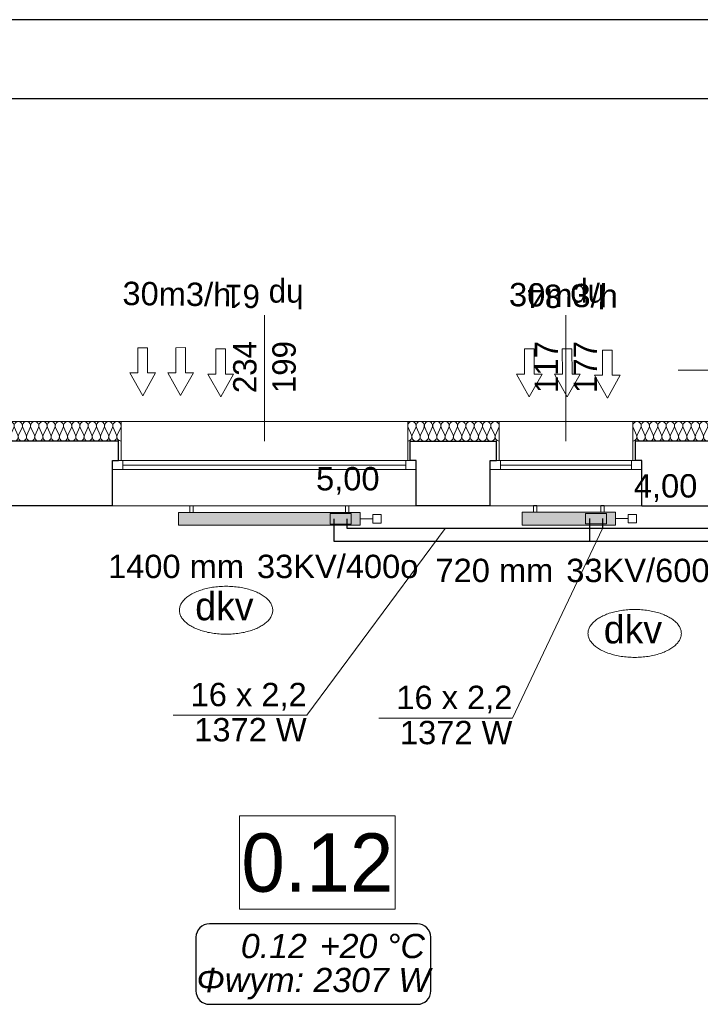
# Model space of a CAD drawing. Header units: millimetres. Extents: x -17429 to 155243, y -2908 to 188569.
# Tile 50 of 113: x 19908 to 25154, y 58753 to 66344. Entities that reach past the tile are written whole.
import ezdxf
from ezdxf.lldxf.tags import DXFTag

# ---------------------------------------------------------------- set-up
doc = ezdxf.new("R2010")
doc.units = ezdxf.units.MM
doc.header["$MEASUREMENT"] = 0
doc.layers.get('0').update_dxf_attribs({"lineweight": 5})
for name, color, linetype in [('#opisy', 7, 'Continuous'), ('#podkład', 252, 'Continuous'), ('_TABELA', 7, 'Continuous'), ('Arch ocieplenie', 252, 'Continuous'), ('IS_Armatura_podłączeniowa_grz._dolnozas.', 255, 'SOLID'), ('IS_Armatura_Therm', 7, 'SOLID'), ('IS_Grafika', 7, 'SOLID'), ('IS_Grzejniki_Plan_rzut', 7, 'SOLID'), ('IS_Opisy_działek_Therm', 7, 'SOLID'), ('IS_Powrót', 5, 'DASH'), ('IS_Text_Armatury_Therm', 7, 'Continuous'), ('IS_Text_Konstrukcji', 7, 'Continuous'), ('IS_Text_Odbiornikow_Therm', 7, 'Continuous'), ('IS_Zasilanie', 1, 'SOLID')]:
    doc.layers.add(name, color=color, linetype=linetype)
doc.layers.add('arch izolacje_Nr_Pióra__3', color=7, linetype='Continuous', lineweight=13, true_color=0xff6600)
doc.layers.add('Arch ocieplenie_Nr_Pióra__22', color=7, linetype='Continuous', lineweight=9, true_color=0x7f7f7f)
for name, color, linetype, lineweight in [('Arch opisy_Nr_Pióra__1', 252, 'Continuous', 25), ('Arch opisy_Nr_Pióra__21', 252, 'Continuous', 13), ('INWENT OPISY_Nr_Pióra__21', 252, 'Continuous', 13), ('INWENT. OKNA_Nr_Pióra__5', 7, 'Continuous', 13), ('INWENT.ŚCIANY_Nr_Pióra__1', 252, 'Continuous', 25), ('INWENT.ŚCIANY_Nr_Pióra__21', 7, 'Continuous', 13)]:
    doc.layers.add(name, color=color, linetype=linetype, lineweight=lineweight)
doc.styles.add('ARIAL', font='arial.ttf', dxfattribs={"width": 0.75})
doc.styles.add('GENERATED_STYLE_2', font='txt')
doc.styles.add('GENERATED_STYLE_3', font='txt')
doc.styles.add('MtXpl_Arial', font='txt', dxfattribs={"height": 0.2})
doc.styles.get("Standard").update_dxf_attribs({"font": 'arial.ttf', "bigfont": 'BIGFONT.SHX'})
tags = doc.linetypes.add('DASH', pattern=[15, 10, -5]).pattern_tags.tags
tags[6:7] = [DXFTag(74, 4), DXFTag(75, 0), DXFTag(340, '0'), DXFTag(46, 0.0), DXFTag(50, 0.0), DXFTag(44, 0.0), DXFTag(45, 0.0)]
tags[4:5] = [DXFTag(74, 4), DXFTag(75, 0), DXFTag(340, '0'), DXFTag(46, 0.0), DXFTag(50, 0.0), DXFTag(44, 0.0), DXFTag(45, 0.0)]
tags = doc.linetypes.add('SOLID', pattern=[10, 10, 0]).pattern_tags.tags
tags[6:7] = [DXFTag(74, 4), DXFTag(75, 0), DXFTag(340, '0'), DXFTag(46, 0.0), DXFTag(50, 0.0), DXFTag(44, 0.0), DXFTag(45, 0.0)]
tags[4:5] = [DXFTag(74, 4), DXFTag(75, 0), DXFTag(340, '0'), DXFTag(46, 0.0), DXFTag(50, 0.0), DXFTag(44, 0.0), DXFTag(45, 0.0)]

# ---------------------------------------------------------------- blocks, each defined once
blk = doc.blocks.new('Izolacja cieplna 14_9', base_point=(20689.1, 63095.9))
at = {"layer": 'Arch ocieplenie_Nr_Pióra__22', "linetype": 'Continuous'}
for p, q in [((17233.1, 63140.6), (17206.7, 63201.2)), ((17264.8, 63201.2), (17238.4, 63140.6)), ((17296.5, 63140.6), (17270.1, 63201.2)), ((17328.1, 63201.2), (17301.8, 63140.6)), ((17359.8, 63140.6), (17333.5, 63201.2)), ((17391.5, 63201.2), (17365.1, 63140.6)), ((17423.2, 63140.6), (17396.8, 63201.2)), ((17454.9, 63201.2), (17428.5, 63140.6)), ((17486.5, 63140.6), (17460.2, 63201.2)), ((17518.2, 63201.2), (17491.9, 63140.6)), ((17549.9, 63140.6), (17523.6, 63201.2)), ((17581.6, 63201.2), (17555.2, 63140.6)), ((17613.3, 63140.6), (17586.9, 63201.2)), ((17645, 63201.2), (17618.6, 63140.6)), ((17676.6, 63140.6), (17650.3, 63201.2)), ((17708.3, 63201.2), (17682, 63140.6)), ((17740, 63140.6), (17713.6, 63201.2)), ((17771.7, 63201.2), (17745.3, 63140.6)), ((17803.4, 63140.6), (17777, 63201.2)), ((17835, 63201.2), (17808.7, 63140.6)), ((17866.7, 63140.6), (17840.4, 63201.2)), ((17898.4, 63201.2), (17872, 63140.6)), ((17930.1, 63140.6), (17903.7, 63201.2)), ((17961.8, 63201.2), (17935.4, 63140.6)), ((17993.5, 63140.6), (17967.1, 63201.2)), ((18025.1, 63201.2), (17998.8, 63140.6)), ((18056.8, 63140.6), (18030.5, 63201.2)), ((18088.5, 63201.2), (18062.1, 63140.6)), ((18120.2, 63140.6), (18093.8, 63201.2)), ((18151.9, 63201.2), (18125.5, 63140.6)), ((18183.5, 63140.6), (18157.2, 63201.2)), ((18215.2, 63201.2), (18188.9, 63140.6)), ((18246.9, 63140.6), (18220.6, 63201.2)), ((18278.6, 63201.2), (18252.2, 63140.6)), ((18310.3, 63140.6), (18283.9, 63201.2)), ((18342, 63201.2), (18315.6, 63140.6)), ((18373.6, 63140.6), (18347.3, 63201.2)), ((18405.3, 63201.2), (18379, 63140.6)), ((18437, 63140.6), (18410.6, 63201.2)), ((18468.7, 63201.2), (18442.3, 63140.6)), ((18500.4, 63140.6), (18474, 63201.2)), ((18532, 63201.2), (18505.7, 63140.6)), ((18563.7, 63140.6), (18537.4, 63201.2)), ((18595.4, 63201.2), (18569, 63140.6)), ((18627.1, 63140.6), (18600.7, 63201.2)), ((18658.8, 63201.2), (18632.4, 63140.6)), ((18690.5, 63140.6), (18664.1, 63201.2)), ((18722.1, 63201.2), (18695.8, 63140.6)), ((18753.8, 63140.6), (18727.5, 63201.2)), ((18785.5, 63201.2), (18759.1, 63140.6)), ((18817.2, 63140.6), (18790.8, 63201.2)), ((18848.9, 63201.2), (18822.5, 63140.6)), ((18880.5, 63140.6), (18854.2, 63201.2)), ((18912.2, 63201.2), (18885.9, 63140.6)), ((18943.9, 63140.6), (18917.6, 63201.2)), ((18975.6, 63201.2), (18949.2, 63140.6)), ((19007.3, 63140.6), (18980.9, 63201.2)), ((19039, 63201.2), (19012.6, 63140.6)), ((19070.6, 63140.6), (19044.3, 63201.2)), ((19102.3, 63201.2), (19076, 63140.6)), ((19134, 63140.6), (19107.6, 63201.2)), ((19165.7, 63201.2), (19139.3, 63140.6)), ((19197.4, 63140.6), (19171, 63201.2)), ((19229, 63201.2), (19202.7, 63140.6)), ((19260.7, 63140.6), (19234.4, 63201.2)), ((19292.4, 63201.2), (19266, 63140.6)), ((19324.1, 63140.6), (19297.7, 63201.2)), ((19355.8, 63201.2), (19329.4, 63140.6)), ((19387.5, 63140.6), (19361.1, 63201.2)), ((19419.1, 63201.2), (19392.8, 63140.6)), ((19450.8, 63140.6), (19424.5, 63201.2)), ((19482.5, 63201.2), (19456.1, 63140.6)), ((19514.2, 63140.6), (19487.8, 63201.2)), ((19545.9, 63201.2), (19519.5, 63140.6)), ((19577.5, 63140.6), (19551.2, 63201.2)), ((19609.2, 63201.2), (19582.9, 63140.6)), ((19640.9, 63140.6), (19614.6, 63201.2)), ((19672.6, 63201.2), (19646.2, 63140.6)), ((19704.3, 63140.6), (19677.9, 63201.2)), ((19736, 63201.2), (19709.6, 63140.6)), ((19767.6, 63140.6), (19741.3, 63201.2)), ((19799.3, 63201.2), (19773, 63140.6)), ((19831, 63140.6), (19804.6, 63201.2)), ((19862.7, 63201.2), (19836.3, 63140.6)), ((19894.4, 63140.6), (19868, 63201.2)), ((19926, 63201.2), (19899.7, 63140.6)), ((19957.7, 63140.6), (19931.4, 63201.2)), ((19989.4, 63201.2), (19963, 63140.6)), ((20021.1, 63140.6), (19994.7, 63201.2)), ((20052.8, 63201.2), (20026.4, 63140.6)), ((20084.5, 63140.6), (20058.1, 63201.2)), ((20116.1, 63201.2), (20089.8, 63140.6)), ((20147.8, 63140.6), (20121.5, 63201.2)), ((20179.5, 63201.2), (20153.1, 63140.6)), ((20211.2, 63140.6), (20184.8, 63201.2)), ((20242.9, 63201.2), (20216.5, 63140.6)), ((20274.5, 63140.6), (20248.2, 63201.2)), ((20306.2, 63201.2), (20279.9, 63140.6)), ((20337.9, 63140.6), (20311.6, 63201.2)), ((20369.6, 63201.2), (20343.2, 63140.6)), ((20401.3, 63140.6), (20374.9, 63201.2)), ((20433, 63201.2), (20406.6, 63140.6)), ((20464.6, 63140.6), (20438.3, 63201.2)), ((20496.3, 63201.2), (20470, 63140.6)), ((20528, 63140.6), (20501.6, 63201.2)), ((20559.7, 63201.2), (20533.3, 63140.6)), ((20591.4, 63140.6), (20565, 63201.2)), ((20623, 63201.2), (20596.7, 63140.6)), ((20654.7, 63140.6), (20628.4, 63201.2)), ((20686.4, 63201.2), (20660, 63140.6))]:
    blk.add_line(p, q, dxfattribs=at)
for centre, start_param, end_param in [((17235.8, 63214), 1.158003, 5.125183), ((17299.1, 63214), 1.158003, 5.125183), ((17362.5, 63214), 1.158003, 5.125183), ((17425.8, 63214), 1.158003, 5.125183), ((17489.2, 63214), 1.158003, 5.125183), ((17552.6, 63214), 1.158003, 5.125183), ((17615.9, 63214), 1.158003, 5.125183), ((17679.3, 63214), 1.158003, 5.125183), ((17742.7, 63214), 1.158003, 5.125183), ((17806, 63214), 1.158003, 5.125183), ((17869.4, 63214), 1.158003, 5.125183), ((17932.8, 63214), 1.158003, 5.125183), ((17996.1, 63214), 1.158003, 5.125183), ((18059.5, 63214), 1.158003, 5.125183), ((18122.8, 63214), 1.158003, 5.125183), ((18186.2, 63214), 1.158003, 5.125183), ((18249.6, 63214), 1.158003, 5.125183), ((18312.9, 63214), 1.158003, 5.125183), ((18376.3, 63214), 1.158003, 5.125183), ((18439.7, 63214), 1.158003, 5.125183), ((18503, 63214), 1.158003, 5.125183), ((18566.4, 63214), 1.158003, 5.125183), ((18629.8, 63214), 1.158003, 5.125183), ((18693.1, 63214), 1.158003, 5.125183), ((18756.5, 63214), 1.158003, 5.125183), ((18819.8, 63214), 1.158003, 5.125183), ((18883.2, 63214), 1.158003, 5.125183), ((18946.6, 63214), 1.158003, 5.125183), ((19009.9, 63214), 1.158003, 5.125183), ((19073.3, 63214), 1.158003, 5.125183), ((19136.7, 63214), 1.158003, 5.125183), ((19200, 63214), 1.158003, 5.125183), ((19263.4, 63214), 1.158003, 5.125183), ((19326.8, 63214), 1.158003, 5.125183), ((19390.1, 63214), 1.158003, 5.125183), ((19453.5, 63214), 1.158003, 5.125183), ((19516.8, 63214), 1.158003, 5.125183), ((19580.2, 63214), 1.158003, 5.125183), ((19643.6, 63214), 1.158003, 5.125183), ((19706.9, 63214), 1.158003, 5.125183), ((19770.3, 63214), 1.158003, 5.125183), ((19833.7, 63214), 1.158003, 5.125183), ((19897, 63214), 1.158003, 5.125183), ((19960.4, 63214), 1.158003, 5.125183), ((20023.8, 63214), 1.158003, 5.125183), ((20087.1, 63214), 1.158003, 5.125183), ((20150.5, 63214), 1.158003, 5.125183), ((20213.8, 63214), 1.158003, 5.125183), ((20277.2, 63214), 1.158003, 5.125183), ((20340.6, 63214), 1.158003, 5.125183), ((20403.9, 63214), 1.158003, 5.125183), ((20467.3, 63214), 1.158003, 5.125183), ((20530.7, 63214), 1.158003, 5.125183), ((20594, 63214), 1.158003, 5.125183), ((20657.4, 63214), 1.158003, 5.125183), ((17204.1, 63127.8), 6.283185, 8.266774), ((17267.4, 63127.8), 4.299595, 8.266774), ((17330.8, 63127.8), 4.299595, 8.266774), ((17394.2, 63127.8), 4.299595, 8.266774), ((17457.5, 63127.8), 4.299595, 8.266774), ((17520.9, 63127.8), 4.299595, 8.266774), ((17584.3, 63127.8), 4.299595, 8.266774), ((17647.6, 63127.8), 4.299595, 8.266774), ((17711, 63127.8), 4.299595, 8.266774), ((17774.3, 63127.8), 4.299595, 8.266774), ((17837.7, 63127.8), 4.299595, 8.266774), ((17901.1, 63127.8), 4.299595, 8.266774), ((17964.4, 63127.8), 4.299595, 8.266774), ((18027.8, 63127.8), 4.299595, 8.266774), ((18091.2, 63127.8), 4.299595, 8.266774), ((18154.5, 63127.8), 4.299595, 8.266774), ((18217.9, 63127.8), 4.299595, 8.266774), ((18281.3, 63127.8), 4.299595, 8.266774), ((18344.6, 63127.8), 4.299595, 8.266774), ((18408, 63127.8), 4.299595, 8.266774), ((18471.3, 63127.8), 4.299595, 8.266774), ((18534.7, 63127.8), 4.299595, 8.266774), ((18598.1, 63127.8), 4.299595, 8.266774), ((18661.4, 63127.8), 4.299595, 8.266774), ((18724.8, 63127.8), 4.299595, 8.266774), ((18788.2, 63127.8), 4.299595, 8.266774), ((18851.5, 63127.8), 4.299595, 8.266774), ((18914.9, 63127.8), 4.299595, 8.266774), ((18978.3, 63127.8), 4.299595, 8.266774), ((19041.6, 63127.8), 4.299595, 8.266774), ((19105, 63127.8), 4.299595, 8.266774), ((19168.3, 63127.8), 4.299595, 8.266774), ((19231.7, 63127.8), 4.299595, 8.266774), ((19295.1, 63127.8), 4.299595, 8.266774), ((19358.4, 63127.8), 4.299595, 8.266774), ((19421.8, 63127.8), 4.299595, 8.266774), ((19485.2, 63127.8), 4.299595, 8.266774), ((19548.5, 63127.8), 4.299595, 8.266774), ((19611.9, 63127.8), 4.299595, 8.266774), ((19675.3, 63127.8), 4.299595, 8.266774), ((19738.6, 63127.8), 4.299595, 8.266774), ((19802, 63127.8), 4.299595, 8.266774), ((19865.3, 63127.8), 4.299595, 8.266774), ((19928.7, 63127.8), 4.299595, 8.266774), ((19992.1, 63127.8), 4.299595, 8.266774), ((20055.4, 63127.8), 4.299595, 8.266774), ((20118.8, 63127.8), 4.299595, 8.266774), ((20182.2, 63127.8), 4.299595, 8.266774), ((20245.5, 63127.8), 4.299595, 8.266774), ((20308.9, 63127.8), 4.299595, 8.266774), ((20372.3, 63127.8), 4.299595, 8.266774), ((20435.6, 63127.8), 4.299595, 8.266774), ((20499, 63127.8), 4.299595, 8.266774), ((20562.3, 63127.8), 4.299595, 8.266774), ((20625.7, 63127.8), 4.299595, 8.266774), ((20689.1, 63127.8), 4.299596, 6.283185)]:
    blk.add_ellipse(centre, major_axis=(0, -31.9), ratio=0.993107, start_param=start_param, end_param=end_param, dxfattribs=at)
blk = doc.blocks.new('Izolacja cieplna 14_10', base_point=(27204.1, 63095.9))
at = {"layer": 'Arch ocieplenie_Nr_Pióra__22', "linetype": 'Continuous'}
for p, q in [((24663.5, 63140.6), (24636.8, 63201.2)), ((24695.6, 63201.2), (24668.9, 63140.6)), ((24727.7, 63140.6), (24701, 63201.2)), ((24759.9, 63201.2), (24733.1, 63140.6)), ((24792, 63140.6), (24765.3, 63201.2)), ((24824.1, 63201.2), (24797.4, 63140.6)), ((24856.2, 63140.6), (24829.5, 63201.2)), ((24888.4, 63201.2), (24861.6, 63140.6)), ((24920.5, 63140.6), (24893.8, 63201.2)), ((24952.6, 63201.2), (24925.9, 63140.6)), ((24984.7, 63140.6), (24958, 63201.2)), ((25016.9, 63201.2), (24990.1, 63140.6)), ((25049, 63140.6), (25022.3, 63201.2)), ((25081.1, 63201.2), (25054.4, 63140.6)), ((25113.2, 63140.6), (25086.5, 63201.2)), ((25145.4, 63201.2), (25118.6, 63140.6)), ((25177.5, 63140.6), (25150.8, 63201.2)), ((25209.6, 63201.2), (25182.9, 63140.6)), ((25241.7, 63140.6), (25215, 63201.2)), ((25273.9, 63201.2), (25247.1, 63140.6)), ((25306, 63140.6), (25279.3, 63201.2)), ((25338.1, 63201.2), (25311.4, 63140.6)), ((25370.2, 63140.6), (25343.5, 63201.2)), ((25402.4, 63201.2), (25375.6, 63140.6)), ((25434.5, 63140.6), (25407.8, 63201.2)), ((25466.6, 63201.2), (25439.9, 63140.6)), ((25498.7, 63140.6), (25472, 63201.2)), ((25530.9, 63201.2), (25504.1, 63140.6)), ((25563, 63140.6), (25536.3, 63201.2)), ((25595.1, 63201.2), (25568.4, 63140.6)), ((25627.2, 63140.6), (25600.5, 63201.2)), ((25659.4, 63201.2), (25632.6, 63140.6)), ((25691.5, 63140.6), (25664.8, 63201.2)), ((25723.6, 63201.2), (25696.9, 63140.6)), ((25755.7, 63140.6), (25729, 63201.2)), ((25787.9, 63201.2), (25761.1, 63140.6)), ((25820, 63140.6), (25793.3, 63201.2)), ((25852.1, 63201.2), (25825.4, 63140.6)), ((25884.2, 63140.6), (25857.5, 63201.2)), ((25916.4, 63201.2), (25889.6, 63140.6)), ((25948.5, 63140.6), (25921.8, 63201.2)), ((25980.6, 63201.2), (25953.9, 63140.6)), ((26012.7, 63140.6), (25986, 63201.2)), ((26044.9, 63201.2), (26018.1, 63140.6)), ((26077, 63140.6), (26050.3, 63201.2)), ((26109.1, 63201.2), (26082.4, 63140.6)), ((26141.2, 63140.6), (26114.5, 63201.2)), ((26173.4, 63201.2), (26146.6, 63140.6)), ((26205.5, 63140.6), (26178.8, 63201.2)), ((26237.6, 63201.2), (26210.9, 63140.6)), ((26269.7, 63140.6), (26243, 63201.2)), ((26301.9, 63201.2), (26275.1, 63140.6)), ((26334, 63140.6), (26307.3, 63201.2)), ((26366.1, 63201.2), (26339.4, 63140.6)), ((26398.2, 63140.6), (26371.5, 63201.2)), ((26430.4, 63201.2), (26403.6, 63140.6)), ((26462.5, 63140.6), (26435.8, 63201.2)), ((26494.6, 63201.2), (26467.9, 63140.6)), ((26526.7, 63140.6), (26500, 63201.2)), ((26558.9, 63201.2), (26532.1, 63140.6)), ((26591, 63140.6), (26564.3, 63201.2)), ((26623.1, 63201.2), (26596.4, 63140.6)), ((26655.2, 63140.6), (26628.5, 63201.2)), ((26687.4, 63201.2), (26660.6, 63140.6)), ((26719.5, 63140.6), (26692.8, 63201.2)), ((26751.6, 63201.2), (26724.9, 63140.6)), ((26783.7, 63140.6), (26757, 63201.2)), ((26815.9, 63201.2), (26789.1, 63140.6)), ((26848, 63140.6), (26821.3, 63201.2)), ((26880.1, 63201.2), (26853.4, 63140.6)), ((26912.2, 63140.6), (26885.5, 63201.2)), ((26944.4, 63201.2), (26917.6, 63140.6)), ((26976.5, 63140.6), (26949.8, 63201.2)), ((27008.6, 63201.2), (26981.9, 63140.6)), ((27040.7, 63140.6), (27014, 63201.2)), ((27072.9, 63201.2), (27046.1, 63140.6)), ((27105, 63140.6), (27078.3, 63201.2)), ((27137.1, 63201.2), (27110.4, 63140.6)), ((27169.2, 63140.6), (27142.5, 63201.2)), ((27201.4, 63201.2), (27174.6, 63140.6))]:
    blk.add_line(p, q, dxfattribs=at)
for centre, start_param, end_param in [((24666.2, 63214), 2.728799, 6.695979), ((24730.4, 63214), 2.728799, 6.695979), ((24794.7, 63214), 2.728799, 6.695979), ((24858.9, 63214), 2.728799, 6.695979), ((24923.2, 63214), 2.728799, 6.695979), ((24987.4, 63214), 2.728799, 6.695979), ((25051.7, 63214), 2.728799, 6.695979), ((25115.9, 63214), 2.728799, 6.695979), ((25180.2, 63214), 2.728799, 6.695979), ((25244.4, 63214), 2.728799, 6.695979), ((25308.7, 63214), 2.728799, 6.695979), ((25372.9, 63214), 2.728799, 6.695979), ((25437.2, 63214), 2.728799, 6.695979), ((25501.4, 63214), 2.728799, 6.695979), ((25565.7, 63214), 2.728799, 6.695979), ((25629.9, 63214), 2.728799, 6.695979), ((25694.2, 63214), 2.728799, 6.695979), ((25758.4, 63214), 2.728799, 6.695979), ((25822.7, 63214), 2.728799, 6.695979), ((25886.9, 63214), 2.728799, 6.695979), ((25951.2, 63214), 2.728799, 6.695979), ((26015.4, 63214), 2.728799, 6.695979), ((26079.7, 63214), 2.728799, 6.695979), ((26143.9, 63214), 2.728799, 6.695979), ((26208.2, 63214), 2.728799, 6.695979), ((26272.4, 63214), 2.728799, 6.695979), ((26336.7, 63214), 2.728799, 6.695979), ((26400.9, 63214), 2.728799, 6.695979), ((26465.2, 63214), 2.728799, 6.695979), ((26529.4, 63214), 2.728799, 6.695979), ((26593.7, 63214), 2.728799, 6.695979), ((26657.9, 63214), 2.728799, 6.695979), ((26722.2, 63214), 2.728799, 6.695979), ((26786.4, 63214), 2.728799, 6.695979), ((26850.7, 63214), 2.728799, 6.695979), ((26914.9, 63214), 2.728799, 6.695979), ((26979.2, 63214), 2.728799, 6.695979), ((27043.4, 63214), 2.728799, 6.695979), ((27107.7, 63214), 2.728799, 6.695979), ((27171.9, 63214), 2.728799, 6.695979), ((24634.1, 63127.8), 1.570796, 3.554385), ((24698.3, 63127.8), 5.870392, 9.837571), ((24762.6, 63127.8), 5.870392, 9.837571), ((24826.8, 63127.8), 5.870392, 9.837571), ((24891.1, 63127.8), 5.870392, 9.837571), ((24955.3, 63127.8), 5.870392, 9.837571), ((25019.6, 63127.8), 5.870392, 9.837571), ((25083.8, 63127.8), 5.870392, 9.837571), ((25148.1, 63127.8), 5.870392, 9.837571), ((25212.3, 63127.8), 5.870392, 9.837571), ((25276.6, 63127.8), 5.870392, 9.837571), ((25340.8, 63127.8), 5.870392, 9.837571), ((25405.1, 63127.8), 5.870392, 9.837571), ((25469.3, 63127.8), 5.870392, 9.837571), ((25533.6, 63127.8), 5.870392, 9.837571), ((25597.8, 63127.8), 5.870392, 9.837571), ((25662.1, 63127.8), 5.870392, 9.837571), ((25726.3, 63127.8), 5.870392, 9.837571), ((25790.6, 63127.8), 5.870392, 9.837571), ((25854.8, 63127.8), 5.870392, 9.837571), ((25919.1, 63127.8), 5.870392, 9.837571), ((25983.3, 63127.8), 5.870392, 9.837571), ((26047.6, 63127.8), 5.870392, 9.837571), ((26111.8, 63127.8), 5.870392, 9.837571), ((26176.1, 63127.8), 5.870392, 9.837571), ((26240.3, 63127.8), 5.870392, 9.837571), ((26304.6, 63127.8), 5.870392, 9.837571), ((26368.8, 63127.8), 5.870392, 9.837571), ((26433.1, 63127.8), 5.870392, 9.837571), ((26497.3, 63127.8), 5.870392, 9.837571), ((26561.6, 63127.8), 5.870392, 9.837571), ((26625.8, 63127.8), 5.870392, 9.837571), ((26690.1, 63127.8), 5.870392, 9.837571), ((26754.3, 63127.8), 5.870392, 9.837571), ((26818.6, 63127.8), 5.870392, 9.837571), ((26882.8, 63127.8), 5.870392, 9.837571), ((26947.1, 63127.8), 5.870392, 9.837571), ((27011.3, 63127.8), 5.870392, 9.837571), ((27075.6, 63127.8), 5.870392, 9.837571), ((27139.8, 63127.8), 5.870392, 9.837571), ((27204.1, 63127.8), 5.870392, 7.853982)]:
    blk.add_ellipse(centre, major_axis=(-32.1, 0), ratio=0.993049, start_param=start_param, end_param=end_param, dxfattribs=at)
blk = doc.blocks.new('Izolacja cieplna 14_11', base_point=(23604.1, 63095.9))
at = {"layer": 'Arch ocieplenie_Nr_Pióra__22', "linetype": 'Continuous'}
for p, q in [((22928.4, 63140.6), (22901.8, 63201.2)), ((22960.5, 63201.2), (22933.8, 63140.6)), ((22992.5, 63140.6), (22965.9, 63201.2)), ((23024.6, 63201.2), (22997.9, 63140.6)), ((23056.6, 63140.6), (23029.9, 63201.2)), ((23088.7, 63201.2), (23062, 63140.6)), ((23120.7, 63140.6), (23094, 63201.2)), ((23152.7, 63201.2), (23126.1, 63140.6)), ((23184.8, 63140.6), (23158.1, 63201.2)), ((23216.8, 63201.2), (23190.2, 63140.6)), ((23248.9, 63140.6), (23222.2, 63201.2)), ((23280.9, 63201.2), (23254.3, 63140.6)), ((23313, 63140.6), (23286.3, 63201.2)), ((23345, 63201.2), (23318.4, 63140.6)), ((23377.1, 63140.6), (23350.4, 63201.2)), ((23409.1, 63201.2), (23382.4, 63140.6)), ((23441.2, 63140.6), (23414.5, 63201.2)), ((23473.2, 63201.2), (23446.5, 63140.6)), ((23505.2, 63140.6), (23478.6, 63201.2)), ((23537.3, 63201.2), (23510.6, 63140.6)), ((23569.3, 63140.6), (23542.7, 63201.2)), ((23601.4, 63201.2), (23574.7, 63140.6))]:
    blk.add_line(p, q, dxfattribs=at)
for centre, start_param, end_param in [((22931.1, 63214), 2.728799, 6.695979), ((22995.2, 63214), 2.728799, 6.695979), ((23059.3, 63214), 2.728799, 6.695979), ((23123.4, 63214), 2.728799, 6.695979), ((23187.5, 63214), 2.728799, 6.695979), ((23251.6, 63214), 2.728799, 6.695979), ((23315.7, 63214), 2.728799, 6.695979), ((23379.8, 63214), 2.728799, 6.695979), ((23443.8, 63214), 2.728799, 6.695979), ((23507.9, 63214), 2.728799, 6.695979), ((23572, 63214), 2.728799, 6.695979), ((22899.1, 63127.8), 1.570796, 3.554385), ((22963.2, 63127.8), 5.870392, 9.837571), ((23027.3, 63127.8), 5.870392, 9.837571), ((23091.3, 63127.8), 5.870392, 9.837571), ((23155.4, 63127.8), 5.870392, 9.837571), ((23219.5, 63127.8), 5.870392, 9.837571), ((23283.6, 63127.8), 5.870392, 9.837571), ((23347.7, 63127.8), 5.870392, 9.837571), ((23411.8, 63127.8), 5.870392, 9.837571), ((23475.9, 63127.8), 5.870392, 9.837571), ((23540, 63127.8), 5.870392, 9.837571), ((23604.1, 63127.8), 5.870392, 7.853982)]:
    blk.add_ellipse(centre, major_axis=(-32, 0), ratio=0.995514, start_param=start_param, end_param=end_param, dxfattribs=at)
blk = doc.blocks.new('SERRTRT')
at = {"layer": 'arch izolacje_Nr_Pióra__3', "color": 252, "linetype": 'Continuous'}
for p, q in [((-11060.9, 63245.9), (32134.1, 63245.9)), ((20689.1, 63245.9), (17204.1, 63245.9)), ((20689.1, 62945.9), (20689.1, 63245.9)), ((22899.1, 63245.9), (22899.1, 62945.9)), ((23604.1, 63245.9), (22899.1, 63245.9)), ((23604.1, 62945.9), (23604.1, 63245.9)), ((24634.1, 63245.9), (24634.1, 62945.9)), ((27204.1, 63245.9), (24634.1, 63245.9))]:
    blk.add_line(p, q, dxfattribs=at)
at = {"layer": 'Arch opisy_Nr_Pióra__21', "color": 252, "linetype": 'Continuous'}
for p, q in [((21602.5, 60207), (21602.5, 59487)), ((22802.5, 60207), (21602.5, 60207)), ((22802.5, 59487), (22802.5, 60207)), ((21602.5, 59487), (22802.5, 59487))]:
    blk.add_line(p, q, dxfattribs=at)
at = {"layer": 'INWENT OPISY_Nr_Pióra__21', "color": 252, "linetype": 'Continuous'}
for p, q in [((21794.1, 63095.9), (21794.1, 64065.9)), ((24119.1, 63095.9), (24119.1, 64065.9))]:
    blk.add_line(p, q, dxfattribs=at)
at = {"layer": 'INWENT. OKNA_Nr_Pióra__5', "color": 252, "linetype": 'Continuous'}
for p, q in [((20624.1, 62945.9), (22964.1, 62945.9)), ((20624.1, 62945.9), (20624.1, 62875.9)), ((20704.1, 62945.9), (20704.1, 62875.9)), ((22884.1, 62945.9), (22884.1, 62875.9)), ((22964.1, 62945.9), (22964.1, 62875.9)), ((23534.1, 62945.9), (24704.1, 62945.9)), ((23534.1, 62945.9), (23534.1, 62875.9)), ((23614.1, 62945.9), (23614.1, 62875.9)), ((24624.1, 62945.9), (24624.1, 62875.9)), ((24704.1, 62945.9), (24704.1, 62875.9)), ((22964.1, 62875.9), (20624.1, 62875.9)), ((20704.1, 62910.9), (22884.1, 62910.9)), ((24704.1, 62875.9), (23534.1, 62875.9)), ((23614.1, 62910.9), (24624.1, 62910.9))]:
    blk.add_line(p, q, dxfattribs=at)
at = {"layer": 'INWENT.ŚCIANY_Nr_Pióra__1', "color": 252, "linetype": 'Continuous'}
for p, q in [((20669.1, 63095.9), (17224.1, 63095.9)), ((20669.1, 62945.9), (20669.1, 63095.9)), ((22919.1, 62945.9), (22919.1, 63095.9)), ((22919.1, 63095.9), (23584.1, 63095.9)), ((23584.1, 62945.9), (23584.1, 63095.9)), ((24654.1, 62945.9), (24654.1, 63095.9)), ((27184.1, 63095.9), (24654.1, 63095.9)), ((20624.1, 62595.9), (20624.1, 62945.9)), ((20624.1, 62945.9), (20669.1, 62945.9)), ((22964.1, 62945.9), (22919.1, 62945.9)), ((22964.1, 62595.9), (22964.1, 62945.9)), ((23534.1, 62595.9), (23534.1, 62945.9)), ((23534.1, 62945.9), (23584.1, 62945.9)), ((24704.1, 62945.9), (24654.1, 62945.9)), ((24704.1, 62595.9), (24704.1, 62945.9)), ((20624.1, 62595.9), (18834.1, 62595.9)), ((23534.1, 62595.9), (22964.1, 62595.9)), ((24704.1, 62595.9), (25334.1, 62595.9))]:
    blk.add_line(p, q, dxfattribs=at)
at = {"layer": 'INWENT.ŚCIANY_Nr_Pióra__21', "color": 252, "linetype": 'Continuous'}
for p, q in [((22964.1, 62595.9), (20624.1, 62595.9)), ((24704.1, 62595.9), (23534.1, 62595.9))]:
    blk.add_line(p, q, dxfattribs=at)
at = {"layer": 'Arch ocieplenie', "color": 252, "linetype": 'Continuous', "lineweight": 9}
for name, p in [('Izolacja cieplna 14_9', (20689.1, 63095.9)), ('Izolacja cieplna 14_11', (23604.1, 63095.9)), ('Izolacja cieplna 14_10', (27204.1, 63095.9))]:
    blk.add_blockref(name, p, dxfattribs=at)
at = {"layer": 'Arch opisy_Nr_Pióra__1', "color": 252, "linetype": 'Continuous', "insert": (22202.5, 59614.4), "char_height": 450, "attachment_point": 8, "style": 'GENERATED_STYLE_3'}
blk.add_mtext('{0.12}', dxfattribs=at)
at = {"layer": 'INWENT OPISY_Nr_Pióra__21', "color": 252, "linetype": 'Continuous', "char_height": 180, "attachment_point": 2, "rotation": 180, "style": 'GENERATED_STYLE_2'}
for s, insert in [('{hp 61}', (21794.1, 64121.1)), ('{hp 84}', (24119.1, 64121.5))]:
    blk.add_mtext(s, dxfattribs=dict(at, insert=insert))
at = {"layer": 'INWENT OPISY_Nr_Pióra__21', "color": 252, "linetype": 'Continuous', "char_height": 180, "width": 1346.334, "attachment_point": 2, "rotation": 90, "style": 'GENERATED_STYLE_2'}
for s, insert, line_spacing_factor in [('{234\\P199}', (21553.3, 63665.9), 1.007146), ('{117\\P177}', (23877.9, 63665.9), 0.998099)]:
    blk.add_mtext(s, dxfattribs=dict(at, insert=insert, line_spacing_factor=line_spacing_factor))
blk = doc.blocks.new('gfgf')
at = {"layer": '_TABELA', "color": 7}
for p, q in [((41197.7, 148063.5), (-15802.3, 148063.5)), ((40597.7, 147453.5), (-13302.3, 147453.5))]:
    blk.add_line(p, q, dxfattribs=at)
blk = doc.blocks.new('E210168')
at = {"color": 7, "lineweight": 13}
for p, q in [((19.41, 19.75), (19.41, 13.6)), ((19.41, 19.75), (36.98, 9.88)), ((19.41, 0), (36.98, 9.88)), ((19.41, 6.15), (19.41, 0))]:
    blk.add_line(p, q, dxfattribs=at)
blk.add_lwpolyline([(19.41, 13.6), (0, 13.6), (0, 6.15), (19.41, 6.15)], dxfattribs=at)

msp = doc.modelspace()

# ---------------------------------------------------------------- linework, layer by layer
at = {"layer": 'IS_Armatura_podłączeniowa_grz._dolnozas.', "color": 7, "lineweight": 0, "ltscale": 10}
for p, q in [((22462, 62535.8), (22302, 62535.8)), ((22302, 62535.8), (22302, 62455.8)), ((22462, 62455.8), (22462, 62535.8)), ((24430.6, 62537.8), (24270.6, 62537.8)), ((24270.6, 62537.8), (24270.6, 62457.8)), ((24430.6, 62457.8), (24430.6, 62537.8)), ((22302, 62455.8), (22462, 62455.8)), ((24270.6, 62457.8), (24430.6, 62457.8))]:
    msp.add_line(p, q, dxfattribs=at)
at = {"layer": 'IS_Armatura_Therm', "color": 7, "lineweight": 0, "ltscale": 10}
for p, q in [((22532, 62495.8), (22629.5, 62495.8)), ((22694.5, 62528.3), (22629.5, 62528.3)), ((22629.5, 62528.3), (22629.5, 62463.3)), ((22694.5, 62463.3), (22694.5, 62528.3)), ((24500.6, 62497.8), (24598.1, 62497.8)), ((24663.1, 62530.3), (24598.1, 62530.3)), ((24598.1, 62530.3), (24598.1, 62465.3)), ((24663.1, 62465.3), (24663.1, 62530.3)), ((22629.5, 62463.3), (22694.5, 62463.3)), ((24598.1, 62465.3), (24663.1, 62465.3))]:
    msp.add_line(p, q, dxfattribs=at)
at = {"layer": 'IS_Grafika', "color": 7, "lineweight": 5, "ltscale": 10}
for points, knots in [([(21498.9, 61975.9), (21481.2, 61975.9), (21446.4, 61974.6), (21395.7, 61968.8), (21348, 61959.5), (21303.7, 61947.1), (21263.6, 61931.6), (21227.9, 61913.5), (21197.4, 61893), (21172.5, 61870.4), (21153.8, 61845.6), (21141.9, 61819), (21139.1, 61800.3), (21139.1, 61791.1)], [0, 0, 0, 0, 53.206774, 104.286131, 152.960622, 198.951577, 242.000697, 281.900205, 318.538128, 351.968842, 382.520946, 410.942343, 438.528187, 438.528187, 438.528187, 438.528187]), ([(21858.7, 61791.1), (21858.7, 61800.3), (21856, 61819), (21844.1, 61845.6), (21825.4, 61870.4), (21800.5, 61893), (21769.9, 61913.5), (21734.3, 61931.6), (21694.1, 61947.1), (21649.9, 61959.5), (21602.2, 61968.8), (21551.5, 61974.6), (21516.7, 61975.9), (21498.9, 61975.9)], [0, 0, 0, 0, 27.585844, 56.00724, 86.559344, 119.990058, 156.627982, 196.52749, 239.576609, 285.567565, 334.242055, 385.321413, 438.528187, 438.528187, 438.528187, 438.528187]), ([(24648.5, 61797.2), (24630.8, 61797.2), (24596, 61795.9), (24545.3, 61790.1), (24497.6, 61780.8), (24453.3, 61768.3), (24413.2, 61752.9), (24377.5, 61734.8), (24347, 61714.3), (24322.1, 61691.6), (24303.4, 61666.9), (24291.5, 61640.3), (24288.7, 61621.5), (24288.7, 61612.4)], [0, 0, 0, 0, 53.206774, 104.286131, 152.960622, 198.951577, 242.000697, 281.900205, 318.538128, 351.968842, 382.520946, 410.942343, 438.528187, 438.528187, 438.528187, 438.528187]), ([(25008.3, 61612.4), (25008.3, 61621.5), (25005.6, 61640.3), (24993.7, 61666.9), (24975, 61691.6), (24950.1, 61714.3), (24919.5, 61734.8), (24883.9, 61752.9), (24843.7, 61768.3), (24799.5, 61780.8), (24751.8, 61790.1), (24701.1, 61795.9), (24666.3, 61797.2), (24648.5, 61797.2)], [0, 0, 0, 0, 27.585844, 56.00724, 86.559344, 119.990058, 156.627982, 196.52749, 239.576609, 285.567565, 334.242055, 385.321413, 438.528187, 438.528187, 438.528187, 438.528187]), ([(21139.1, 61791.1), (21139.1, 61781.9), (21141.9, 61763.1), (21153.8, 61736.5), (21172.5, 61711.8), (21197.4, 61689.1), (21227.9, 61668.6), (21263.6, 61650.5), (21303.7, 61635.1), (21348, 61622.6), (21395.7, 61613.3), (21446.4, 61607.6), (21481.2, 61606.3), (21498.9, 61606.3)], [0, 0, 0, 0, 27.585844, 56.00724, 86.559344, 119.990058, 156.627982, 196.52749, 239.576609, 285.567565, 334.242055, 385.321413, 438.528187, 438.528187, 438.528187, 438.528187]), ([(21498.9, 61606.3), (21516.7, 61606.3), (21551.5, 61607.6), (21602.2, 61613.3), (21649.9, 61622.6), (21694.1, 61635.1), (21734.3, 61650.5), (21769.9, 61668.6), (21800.5, 61689.1), (21825.4, 61711.8), (21844.1, 61736.5), (21856, 61763.1), (21858.7, 61781.9), (21858.7, 61791.1)], [0, 0, 0, 0, 53.206774, 104.286131, 152.960622, 198.951577, 242.000697, 281.900205, 318.538128, 351.968842, 382.520946, 410.942343, 438.528187, 438.528187, 438.528187, 438.528187]), ([(24288.7, 61612.4), (24288.7, 61603.2), (24291.5, 61584.4), (24303.4, 61557.8), (24322.1, 61533.1), (24347, 61510.4), (24377.5, 61489.9), (24413.2, 61471.8), (24453.3, 61456.4), (24497.6, 61443.9), (24545.3, 61434.6), (24596, 61428.8), (24630.8, 61427.6), (24648.5, 61427.6)], [0, 0, 0, 0, 27.585844, 56.00724, 86.559344, 119.990058, 156.627982, 196.52749, 239.576609, 285.567565, 334.242055, 385.321413, 438.528187, 438.528187, 438.528187, 438.528187]), ([(24648.5, 61427.6), (24666.3, 61427.6), (24701.1, 61428.8), (24751.8, 61434.6), (24799.5, 61443.9), (24843.7, 61456.4), (24883.9, 61471.8), (24919.5, 61489.9), (24950.1, 61510.4), (24975, 61533.1), (24993.7, 61557.8), (25005.6, 61584.4), (25008.3, 61603.2), (25008.3, 61612.4)], [0, 0, 0, 0, 53.206774, 104.286131, 152.960622, 198.951577, 242.000697, 281.900205, 318.538128, 351.968842, 382.520946, 410.942343, 438.528187, 438.528187, 438.528187, 438.528187])]:
    msp.add_open_spline(points, degree=3, knots=knots, dxfattribs=at)
at = {"layer": 'IS_Grzejniki_Plan_rzut', "color": 252, "lineweight": 0, "ltscale": 10}
for p, q in [((21219.5, 62545.8), (21219.5, 62595.8)), ((21219.5, 62595.8), (21244.5, 62595.8)), ((21244.5, 62595.8), (21244.5, 62545.8)), ((22444.5, 62595.8), (22419.5, 62595.8)), ((22419.5, 62595.8), (22419.5, 62545.8)), ((22444.5, 62545.8), (22444.5, 62595.8)), ((23868.1, 62547.8), (23868.1, 62597.8)), ((23868.1, 62597.8), (23893.1, 62597.8)), ((23893.1, 62597.8), (23893.1, 62547.8)), ((24413.1, 62597.8), (24388.1, 62597.8)), ((24388.1, 62597.8), (24388.1, 62547.8)), ((24413.1, 62547.8), (24413.1, 62597.8)), ((22532, 62545.8), (21132, 62545.8)), ((21132, 62545.8), (21132, 62445.8)), ((22532, 62445.8), (22532, 62545.8)), ((24500.6, 62547.8), (23780.6, 62547.8)), ((23780.6, 62547.8), (23780.6, 62447.8)), ((24500.6, 62447.8), (24500.6, 62547.8)), ((21132, 62445.8), (22532, 62445.8)), ((23780.6, 62447.8), (24500.6, 62447.8))]:
    msp.add_line(p, q, dxfattribs=at)
at = {"layer": 'IS_Grzejniki_Plan_rzut', "color": 252, "linetype": 'Continuous', "lineweight": 0, "ltscale": 10, "extrusion": (0, 0, -1)}
for points in [[(-22532, 62445.8), (-21132, 62545.8), (-21132, 62445.8)], [(-21132, 62545.8), (-22532, 62445.8), (-22532, 62545.8)], [(-24500.6, 62447.8), (-23780.6, 62547.8), (-23780.6, 62447.8)], [(-23780.6, 62547.8), (-24500.6, 62447.8), (-24500.6, 62547.8)]]:
    msp.add_solid(points, dxfattribs=at)
at = {"layer": 'IS_Opisy_działek_Therm', "color": 7, "lineweight": 5, "ltscale": 10}
for p, q in [((26058.4, 63642.8), (24983.4, 63642.8)), ((23186.7, 62421.2), (22120.3, 60981.9)), ((24400.6, 62421.2), (23705.8, 60959.7)), ((22120.3, 60981.9), (21090.3, 60981.9)), ((23705.8, 60959.7), (22675.8, 60959.7))]:
    msp.add_line(p, q, dxfattribs=at)
at = {"layer": 'IS_Powrót', "color": 5, "lineweight": 30, "ltscale": 20}
for p, q in [((22432, 62421.2), (22432, 62495.8)), ((24400.6, 62497.8), (24400.6, 62421.2)), ((24400.6, 62421.2), (22432, 62421.2)), ((27867.9, 62421.2), (24400.6, 62421.2))]:
    msp.add_line(p, q, dxfattribs=at)
at = {"layer": 'IS_Text_Konstrukcji', "color": 18, "linetype": 'SOLID', "ltscale": 10, "true_color": 0x000000}
for p, q in [((22973.6, 59372.9), (21370.3, 59372.9)), ((21266.9, 59269.6), (21266.9, 58856.2)), ((23076.9, 58856.2), (23076.9, 59269.6)), ((21370.3, 58752.9), (22973.6, 58752.9))]:
    msp.add_line(p, q, dxfattribs=at)
for centre, start, end in [((21370.3, 59269.6), 89.99996, 180.00004), ((22973.6, 59269.6), 359.99996, 90.00004), ((21370.3, 58856.2), 179.99996, 270.00004), ((22973.6, 58856.2), 269.99996, 0.00004)]:
    msp.add_arc(centre, 103.3, start, end, dxfattribs=at)
at = {"layer": 'IS_Zasilanie', "color": 1, "lineweight": 30, "ltscale": 10}
for p, q in [((22332, 62321.2), (22332, 62495.8)), ((24300.6, 62497.8), (24300.6, 62321.2)), ((24300.6, 62321.2), (22332, 62321.2)), ((27767.9, 62321.2), (24300.6, 62321.2))]:
    msp.add_line(p, q, dxfattribs=at)

# ---------------------------------------------------------------- block references
at = {"layer": '#podkład'}
msp.add_blockref('SERRTRT', (0, 0), dxfattribs=at)
msp.add_blockref('gfgf', (-1627, -81719.3))
at = {"color": 7, "lineweight": 5, "xscale": 10, "yscale": 10, "zscale": 10, "rotation": 270.0966492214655}
for p in [(20757, 63814.9), (21049.3, 63815.4), (21359, 63805.6), (23737, 63805.7), (24029.3, 63806.1), (24339, 63796.4)]:
    msp.add_blockref('E210168', p, dxfattribs=at)

# ---------------------------------------------------------------- texts
at = {"layer": '#opisy', "color": 7, "lineweight": 0, "style": 'ARIAL'}
for p in [(20699, 64144.7, 139.7), (23679, 64135.5, 139.7)]:
    msp.add_text('30m3/h', height=180, rotation=359.21724, dxfattribs=at).set_placement(p)
at = {"layer": 'IS_Grafika', "color": 7, "lineweight": 5, "ltscale": 10, "style": 'MtXpl_Arial'}
for p in [(21261, 61714.1), (24410.6, 61535.4)]:
    msp.add_text('dkv', height=216, dxfattribs=at).set_placement(p)
at = {"layer": 'IS_Opisy_działek_Therm', "color": 7, "lineweight": 5, "ltscale": 10, "char_height": 180}
for s, insert, attachment_point in [('\\fArial|b0|i0;16 x 2,2', (22120.3, 61017.9), 9), ('\\fArial|b0|i0;16 x 2,2', (23705.8, 60995.7), 9), ('\\fArial|b0|i0;1372 W', (22120.3, 60960.3), 3), ('\\fArial|b0|i0;1372 W', (23705.8, 60938.1), 3)]:
    msp.add_mtext(s, dxfattribs=dict(at, insert=insert, attachment_point=attachment_point))
at = {"layer": 'IS_Text_Armatury_Therm', "color": 7, "linetype": 'SOLID', "ltscale": 10, "char_height": 180, "attachment_point": 9}
for s, insert in [('\\fArial|b0|i0;5,00  ', (22682, 62681.8)), ('\\fArial|b0|i0;4,00  ', (25131.6, 62626.6))]:
    msp.add_mtext(s, dxfattribs=dict(at, insert=insert))
at = {"layer": 'IS_Text_Konstrukcji', "color": 18, "linetype": 'SOLID', "ltscale": 10, "true_color": 0x000000, "char_height": 187.2}
for s, insert, attachment_point in [('\\fArial|b0|i1;0.12', (22121.9, 59106.1), 9), ('\\fArial|b0|i1;+20 °C', (22221.9, 59106.1), 7), ('\\fArial|b0|i1;Φwym: 2307 W', (22171.9, 59034.1), 2)]:
    msp.add_mtext(s, dxfattribs=dict(at, insert=insert, attachment_point=attachment_point))
at = {"layer": 'IS_Text_Odbiornikow_Therm', "color": 7, "linetype": 'SOLID', "ltscale": 10, "char_height": 180}
for s, insert, attachment_point in [('\\fArial|b0|i0;1400 mm', (21637, 62219.1), 3), ('\\fArial|b0|i0;33KV/400o', (21737, 62219.1), 1), ('\\fArial|b0|i0;720 mm', (24021.3, 62188.2), 3), ('\\fArial|b0|i0;33KV/600o', (24121.3, 62188.2), 1)]:
    msp.add_mtext(s, dxfattribs=dict(at, insert=insert, attachment_point=attachment_point))

doc.saveas('drawing.dxf')
